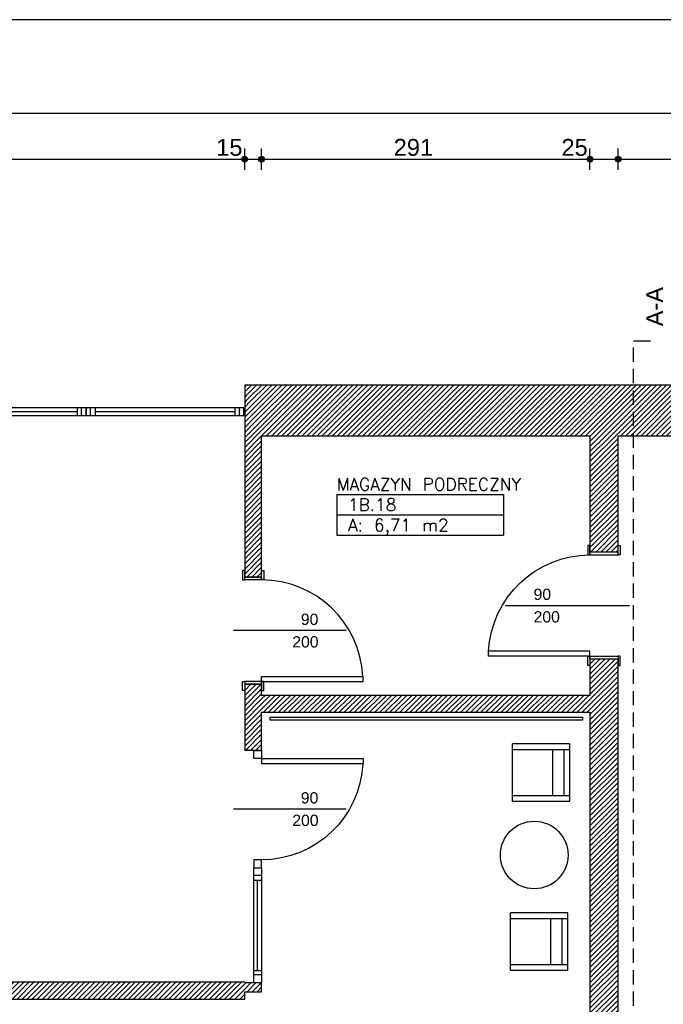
# Model space of a CAD drawing. Header units: inches. Extents: x 18487 to 24863, y 1480 to 5771.
# Tile 42 of 51: x 21051 to 21622, y 4898 to 5771. Entities that reach past the tile are written whole.
import ezdxf
from ezdxf.enums import TextEntityAlignment as Align

# ---------------------------------------------------------------- set-up
doc = ezdxf.new("R2010")
doc.units = ezdxf.units.IN
doc.header["$MEASUREMENT"] = 0
doc.linetypes.add('DASHED', pattern=[19.05, 12.7, -6.35])
for name, color, linetype in [('_T meble', 7, 'Continuous'), ('_T sanitarne', 7, 'Continuous'), ('_T sciany', 7, 'Continuous'), ('AA_OPIS PZT', 7, 'Continuous'), ('AA_PRZ SCIANY ISTNIEJĄCE', 7, 'Continuous'), ('AA_WIDOK_009', 7, 'Continuous'), ('ArchiCAD', 7, 'Continuous'), ('Window-Door Markers', 7, 'Continuous')]:
    doc.layers.add(name, color=color, linetype=linetype)
doc.styles.add('GENERATED_STYLE_16', font='txt')
doc.styles.add('GENERATED_STYLE_17', font='arial.ttf')
doc.styles.add('GENERATED_STYLE_20', font='txt')
doc.styles.get("Standard").update_dxf_attribs({"font": 'txt', "bigfont": 'BIGFONT.SHX'})
doc.dimstyles.new('Dimstyle_9', dxfattribs={"dimtxt": 15, "dimasz": 9.5, "dimexe": 0.18, "dimexo": 0.5, "dimgap": 0.09, "dimtad": 1, "dimtih": 1, "dimtoh": 1, "dimdec": 0, "dimzin": 0, "dimdsep": 46, "dimtxsty": 'GENERATED_STYLE_20', "dimblk": 'ARROWHEAD_11', "dimblk1": 'ARROWHEAD_11', "dimblk2": 'ARROWHEAD_11', "dimcen": 0.09, "dimclrd": 220, "dimclre": 220, "dimclrt": 220, "dimadec": 1, "dimazin": 0, "dimtfac": 1, "dimtdec": 4, "dimtmove": 0, "dimatfit": 3, "dimfxl": 0, "dimtolj": 1, "dimtzin": 0, "dimarcsym": 0})
pattern_1 = [(45, (0, 0), (-2.24506403, 2.24506403), [])]

# ---------------------------------------------------------------- blocks, each defined once
blk = doc.blocks.new('MAGAZYN PODRECZNY_1B.18_182', base_point=(21406.4, 5340.99))
at = {"layer": '_T sciany', "color": 160, "linetype": 'Continuous'}
for p, q in [((21332.43, 5350.05), (21332.43, 5313.81)), ((21332.43, 5350.05), (21480.37, 5350.05)), ((21480.37, 5350.05), (21480.37, 5313.81)), ((21332.43, 5331.93), (21480.37, 5331.93)), ((21332.43, 5313.81), (21480.37, 5313.81))]:
    blk.add_line(p, q, dxfattribs=at)
at = {"color": 0}
for tag in ['floor_f', 'ROOM_PERIM', 'ROOM_WALLS_SURF', 'ROOM_DOORS_SURF', 'ROOM_WINDS_SURF', 'ROOM_BASELEV', 'ROOM_HEIGHT', 'ROOM_NET_AREA', 'ROOM_REDUCED_AREA', 'ROOM_CALC_AREA', 'ROOM_VOLUME']:
    blk.add_attdef(tag, text='', height=200, dxfattribs=at).set_placement((21406.4, 5283.84), align=Align.BOTTOM_LEFT)
at = {"layer": '_T sciany', "color": 160}
for tag, p in [('ROOM_NAME', (21332.43, 5364.6)), ('ROOM_NUMBER', (21342.43, 5346.49)), ('ROOM_AREA', (21342.43, 5328.37))]:
    blk.add_attdef(tag, text='', height=11, dxfattribs=at).set_placement(p, align=Align.TOP_LEFT)
blk = doc.blocks.new('WALL_473', base_point=(21258.27, 4909.82))
at = {"layer": '_T sciany'}
h = blk.add_hatch(dxfattribs=at)
h.set_pattern_fill('ANSI31', color=5, style=0, pattern_type=2)
h.set_pattern_definition(pattern_1)
h.paths.add_polyline_path([(21250.77, 4902.32), (21250.77, 4917.32), (20518.2, 4917.32), (20518.2, 4902.32)], flags=0)
at = {"layer": '_T sciany', "color": 5, "linetype": 'Continuous'}
for p, q in [((21250.77, 4917.32), (20518.2, 4917.32)), ((20518.2, 4902.32), (21250.77, 4902.32)), ((21250.77, 4902.32), (21250.77, 4908.82))]:
    blk.add_line(p, q, dxfattribs=at)
blk = doc.blocks.new('W BottomHung 65_223')
at = {"color": 0, "linetype": 'ByBlock'}
for p, q in [((70, 0), (-70, 0)), ((-70, 0), (-70, -6.8)), ((-66, 0), (-66, -6.8)), ((-62, -6.8), (-62, 0)), ((62, -6.8), (62, 0)), ((66, 0), (66, -6.8)), ((70, -6.8), (70, 0)), ((-70, -6.8), (70, -6.8)), ((-62, -3.4), (62, -3.4))]:
    blk.add_line(p, q, dxfattribs=at)
blk = doc.blocks.new('W BottomHung 65_224')
at = {"color": 0, "linetype": 'ByBlock'}
for p, q in [((70, 0), (-70, 0)), ((-70, 0), (-70, -6.8)), ((-66, 0), (-66, -6.8)), ((-62, -6.8), (-62, 0)), ((62, -6.8), (62, 0)), ((66, 0), (66, -6.8)), ((70, -6.8), (70, 0)), ((-70, -6.8), (70, -6.8)), ((-62, -3.4), (62, -3.4))]:
    blk.add_line(p, q, dxfattribs=at)
blk = doc.blocks.new('WALL_651', base_point=(21209.62, 5424.62))
at = {"layer": '_T sciany', "color": 140, "linetype": 'Continuous', "rotation": 180}
for name, p in [('W BottomHung 65_223', (21040.1, 5420.12)), ('W BottomHung 65_224', (21180.1, 5420.12))]:
    blk.add_blockref(name, p, dxfattribs=at)
blk = doc.blocks.new('W BottomHung 65_231')
at = {"color": 0, "linetype": 'ByBlock'}
for p, q in [((70, 0), (-70, 0)), ((-70, 0), (-70, -6.8)), ((-66, 0), (-66, -6.8)), ((-62, -6.8), (-62, 0)), ((62, -6.8), (62, 0)), ((66, 0), (66, -6.8)), ((70, -6.8), (70, 0)), ((-70, -6.8), (70, -6.8)), ((-62, -3.4), (62, -3.4))]:
    blk.add_line(p, q, dxfattribs=at)
blk = doc.blocks.new('W BottomHung 65_232')
at = {"color": 0, "linetype": 'ByBlock'}
for p, q in [((70, 0), (-70, 0)), ((-70, 0), (-70, -6.8)), ((-66, 0), (-66, -6.8)), ((-62, -6.8), (-62, 0)), ((62, -6.8), (62, 0)), ((66, 0), (66, -6.8)), ((70, -6.8), (70, 0)), ((-70, -6.8), (70, -6.8)), ((-62, -3.4), (62, -3.4))]:
    blk.add_line(p, q, dxfattribs=at)
blk = doc.blocks.new('W BottomHung 65_233')
at = {"color": 0, "linetype": 'ByBlock'}
for p, q in [((70, 0), (-70, 0)), ((-70, 0), (-70, -6.8)), ((-66, 0), (-66, -6.8)), ((-62, -6.8), (-62, 0)), ((62, -6.8), (62, 0)), ((66, 0), (66, -6.8)), ((70, -6.8), (70, 0)), ((-70, -6.8), (70, -6.8)), ((-62, -3.4), (62, -3.4))]:
    blk.add_line(p, q, dxfattribs=at)
blk = doc.blocks.new('W BottomHung 65_234')
at = {"color": 0, "linetype": 'ByBlock'}
for p, q in [((70, 0), (-70, 0)), ((-70, 0), (-70, -6.8)), ((-66, 0), (-66, -6.8)), ((-62, -6.8), (-62, 0)), ((62, -6.8), (62, 0)), ((66, 0), (66, -6.8)), ((70, -6.8), (70, 0)), ((-70, -6.8), (70, -6.8)), ((-62, -3.4), (62, -3.4))]:
    blk.add_line(p, q, dxfattribs=at)
blk = doc.blocks.new('WALL_654', base_point=(22308.83, 5424.62))
at = {"layer": '_T sciany'}
h = blk.add_hatch(dxfattribs=at)
h.set_pattern_fill('ANSI31', color=5, style=0, pattern_type=2)
h.set_pattern_definition(pattern_1)
h.paths.add_polyline_path([(21250.77, 5447.12), (21265.77, 5402.12), (21637.83, 5402.12), (21637.83, 5447.12)], flags=0)
h = blk.add_hatch(dxfattribs=at)
h.set_pattern_fill('ANSI31', color=5, style=0, pattern_type=2)
h.set_pattern_definition(pattern_1)
h.paths.add_polyline_path([(22197.83, 5447.12), (22197.83, 5402.12), (22286.33, 5402.12), (22331.33, 5447.12)], flags=0)
at = {"layer": '_T sciany', "color": 5, "linetype": 'Continuous'}
for p, q in [((21637.83, 5447.12), (21250.77, 5447.12)), ((21637.83, 5402.12), (21637.83, 5447.12)), ((22197.83, 5402.12), (22197.83, 5447.12)), ((22331.33, 5447.12), (22197.83, 5447.12)), ((21265.77, 5402.12), (21557.12, 5402.12)), ((21582.12, 5402.12), (21637.83, 5402.12)), ((22197.83, 5402.12), (22286.33, 5402.12))]:
    blk.add_line(p, q, dxfattribs=at)
at = {"layer": '_T sciany', "color": 140, "linetype": 'Continuous', "xscale": -1}
for name, p in [('W BottomHung 65_232', (21707.83, 5429.12)), ('W BottomHung 65_231', (21847.83, 5429.12)), ('W BottomHung 65_233', (21987.83, 5429.12)), ('W BottomHung 65_234', (22127.83, 5429.12))]:
    blk.add_blockref(name, p, dxfattribs=at)
blk = doc.blocks.new('D1 -Tr 65_438')
at = {"color": 140, "linetype": 'Continuous'}
for p, q in [((45, 90), (40.555, 90)), ((40.555, 0), (40.555, 90)), ((45, 0), (45, 90)), ((-53.255, 0), (-53.255, 1.905)), ((-53.255, 1.905), (-45, 1.905)), ((-53.255, 0), (-53.255, 1.905)), ((-53.255, 1.905), (-45, 1.905)), ((-45, 0), (-53.255, 0)), ((-45, 0), (-53.255, 0)), ((-47.54, 0), (-45, 0)), ((-47.54, -25), (-47.54, 0)), ((-47.54, 0), (-45, 0)), ((-47.54, -25), (-47.54, 0)), ((-45, 1.905), (-45, 0)), ((-45, 1.905), (-45, 0)), ((-45, 0), (-45, -25)), ((-45, 0), (-45, -25)), ((45, 0), (40.555, 0)), ((53.255, 1.905), (45, 1.905)), ((45, 1.905), (45, 0)), ((53.255, 1.905), (45, 1.905)), ((45, 1.905), (45, 0)), ((47.54, 0), (45, 0)), ((45, 0), (45, -25)), ((45, 0), (53.255, 0)), ((47.54, 0), (45, 0)), ((45, 0), (45, -25)), ((45, 0), (53.255, 0)), ((47.54, -25), (47.54, 0)), ((47.54, -25), (47.54, 0)), ((53.255, 0), (53.255, 1.905)), ((53.255, 0), (53.255, 1.905)), ((-45, -25), (-53.255, -25)), ((-53.255, -25), (-53.255, -26.905)), ((-45, -25), (-53.255, -25)), ((-53.255, -25), (-53.255, -26.905)), ((-45, -25), (-47.54, -25)), ((-45, -25), (-47.54, -25)), ((-45, -26.905), (-45, -25)), ((-45, -26.905), (-45, -25)), ((45, -25), (47.54, -25)), ((45, -25), (53.255, -25)), ((45, -26.905), (45, -25)), ((45, -25), (47.54, -25)), ((45, -25), (53.255, -25)), ((45, -26.905), (45, -25)), ((53.255, -25), (53.255, -26.905)), ((53.255, -25), (53.255, -26.905)), ((-53.255, -26.905), (-45, -26.905)), ((-53.255, -26.905), (-45, -26.905)), ((53.255, -26.905), (45, -26.905)), ((53.255, -26.905), (45, -26.905))]:
    blk.add_line(p, q, dxfattribs=at)
blk.add_arc((45, 0), 90, 92.827477, 180, dxfattribs=at)
blk = doc.blocks.new('Window-Door Marker - 70_5184')
at = {"layer": 'ArchiCAD', "color": 140, "linetype": 'Continuous'}
blk.add_line((0, -100), (0, 10), dxfattribs=at)
blk = doc.blocks.new('WALL_732', base_point=(21569.62, 5424.62))
at = {"layer": '_T sciany'}
h = blk.add_hatch(dxfattribs=at)
h.set_pattern_fill('ANSI31', color=5, style=0, pattern_type=2)
h.set_pattern_definition(pattern_1)
h.paths.add_polyline_path([(21557.12, 5298.97), (21582.12, 5298.97), (21582.12, 5402.12), (21557.12, 5402.12)], flags=0)
h = blk.add_hatch(dxfattribs=at)
h.set_pattern_fill('ANSI31', color=5, style=0, pattern_type=2)
h.set_pattern_definition(pattern_1)
h.paths.add_polyline_path([(21557.12, 4882.92), (21582.12, 4882.92), (21582.12, 5203.89), (21557.12, 5203.89)], flags=0)
at = {"layer": '_T sciany', "color": 5, "linetype": 'Continuous'}
for p, q in [((21557.12, 5402.12), (21557.12, 5298.97)), ((21582.12, 5298.97), (21582.12, 5402.12)), ((21582.12, 5298.97), (21557.12, 5298.97)), ((21582.12, 5203.89), (21557.12, 5203.89)), ((21557.12, 5203.89), (21557.12, 5171.74)), ((21582.12, 4882.92), (21582.12, 5203.89)), ((21557.12, 5156.74), (21557.12, 4882.92))]:
    blk.add_line(p, q, dxfattribs=at)
at = {"layer": '_T sciany', "xscale": -1, "rotation": 89.99999999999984}
blk.add_blockref('D1 -Tr 65_438', (21557.12, 5251.43), dxfattribs=at)
at = {"layer": 'Window-Door Markers'}
ref = blk.add_blockref('Window-Door Marker - 70_5184', (21582.12, 5251.43), dxfattribs=dict(at, rotation=270))
ref.add_attrib('AC_WIDO_A_SIZE', '90', dxfattribs={"color": 255, "height": 10, "style": 'GENERATED_STYLE_17'}).set_placement((21507.12, 5253.47), align=Align.BOTTOM_LEFT)
ref.add_attrib('AC_WIDO_B_SIZE', '200', dxfattribs={"color": 255, "height": 10, "style": 'GENERATED_STYLE_17'}).set_placement((21507.12, 5233.47), align=Align.BOTTOM_LEFT)
blk = doc.blocks.new('W BottomHung 65_242')
at = {"color": 0, "linetype": 'ByBlock'}
for p, q in [((51.05, 0), (-51.05, 0)), ((-51.05, 0), (-51.05, -7)), ((-44.05, 0), (-44.05, -7)), ((-40.05, -7), (-40.05, 0)), ((40.05, -7), (40.05, 0)), ((44.05, 0), (44.05, -7)), ((51.05, -7), (51.05, 0)), ((-51.05, -7), (51.05, -7)), ((-40.05, -3.5), (40.05, -3.5))]:
    blk.add_line(p, q, dxfattribs=at)
blk = doc.blocks.new('D1 -Tr 65_440')
at = {"color": 140, "linetype": 'Continuous'}
for p, q in [((45, 90), (40.555, 90)), ((40.555, 0), (40.555, 90)), ((45, 0), (45, 90)), ((-53.255, 0), (-53.255, 1.905)), ((-53.255, 1.905), (-45, 1.905)), ((-53.255, 0), (-53.255, 1.905)), ((-53.255, 1.905), (-45, 1.905)), ((-45, 0), (-53.255, 0)), ((-45, 0), (-53.255, 0)), ((-47.54, 0), (-45, 0)), ((-47.54, -15), (-47.54, 0)), ((-47.54, 0), (-45, 0)), ((-47.54, -15), (-47.54, 0)), ((-45, 1.905), (-45, 0)), ((-45, 1.905), (-45, 0)), ((-45, 0), (-45, -15)), ((-45, 0), (-45, -15)), ((45, 0), (40.555, 0)), ((53.255, 1.905), (45, 1.905)), ((45, 1.905), (45, 0)), ((53.255, 1.905), (45, 1.905)), ((45, 1.905), (45, 0)), ((47.54, 0), (45, 0)), ((45, 0), (45, -15)), ((45, 0), (53.255, 0)), ((47.54, 0), (45, 0)), ((45, 0), (45, -15)), ((45, 0), (53.255, 0)), ((47.54, -15), (47.54, 0)), ((47.54, -15), (47.54, 0)), ((53.255, 0), (53.255, 1.905)), ((53.255, 0), (53.255, 1.905)), ((-45, -15), (-53.255, -15)), ((-53.255, -15), (-53.255, -16.905)), ((-45, -15), (-53.255, -15)), ((-53.255, -15), (-53.255, -16.905)), ((-53.255, -16.905), (-45, -16.905)), ((-53.255, -16.905), (-45, -16.905)), ((-45, -15), (-47.54, -15)), ((-45, -15), (-47.54, -15)), ((-45, -16.905), (-45, -15)), ((-45, -16.905), (-45, -15)), ((45, -15), (47.54, -15)), ((45, -15), (53.255, -15)), ((45, -16.905), (45, -15)), ((45, -15), (47.54, -15)), ((45, -15), (53.255, -15)), ((45, -16.905), (45, -15)), ((53.255, -16.905), (45, -16.905)), ((53.255, -16.905), (45, -16.905)), ((53.255, -15), (53.255, -16.905)), ((53.255, -15), (53.255, -16.905))]:
    blk.add_line(p, q, dxfattribs=at)
blk.add_arc((45, 0), 90, 92.827477, 180, dxfattribs=at)
blk = doc.blocks.new('Window-Door Marker - 70_5192')
at = {"layer": 'ArchiCAD', "color": 140, "linetype": 'Continuous'}
blk.add_line((0, 75), (0, -25), dxfattribs=at)
blk = doc.blocks.new('D1 65_448')
at = {"color": 140, "linetype": 'Continuous'}
for p, q in [((45, 90), (40.555, 90)), ((40.555, 0), (40.555, 90)), ((45, 0), (45, 90)), ((-52, 0), (-45, 0)), ((-52, -7), (-52, 0)), ((-45, 0), (-45, -7)), ((45, 0), (40.555, 0)), ((52, 0), (45, 0)), ((45, 0), (45, -7)), ((52, -7), (52, 0)), ((-45, -7), (-52, -7)), ((45, -7), (52, -7))]:
    blk.add_line(p, q, dxfattribs=at)
blk.add_arc((45, 0), 90, 92.827477, 180, dxfattribs=at)
blk = doc.blocks.new('Window-Door Marker - 70_5198')
at = {"layer": 'ArchiCAD', "color": 140, "linetype": 'Continuous'}
blk.add_line((0, 75), (0, -25), dxfattribs=at)
blk = doc.blocks.new('WALL_774', base_point=(21258.27, 5424.62))
at = {"layer": '_T sciany'}
h = blk.add_hatch(dxfattribs=at)
h.set_pattern_fill('ANSI31', color=5, style=0, pattern_type=2)
h.set_pattern_definition(pattern_1)
h.paths.add_polyline_path([(21250.77, 5276.77), (21265.77, 5276.77), (21265.77, 5402.12), (21250.77, 5447.12)], flags=0)
h = blk.add_hatch(dxfattribs=at)
h.set_pattern_fill('ANSI31', color=5, style=0, pattern_type=2)
h.set_pattern_definition(pattern_1)
h.paths.add_polyline_path([(21250.77, 5122.82), (21265.77, 5122.82), (21265.77, 5181.69), (21250.77, 5181.69)], flags=0)
h = blk.add_hatch(dxfattribs=at)
h.set_pattern_fill('ANSI31', color=5, style=0, pattern_type=2)
h.set_pattern_definition(pattern_1)
h.paths.add_polyline_path([(21250.77, 4908.82), (21265.77, 4908.82), (21265.77, 4916.71), (21250.77, 4916.71)], flags=0)
at = {"layer": '_T sciany', "color": 5, "linetype": 'Continuous'}
for p, q in [((21250.77, 5447.12), (21250.77, 5276.77)), ((21265.77, 5276.77), (21265.77, 5402.12)), ((21265.77, 5276.77), (21250.77, 5276.77)), ((21265.77, 5181.69), (21250.77, 5181.69)), ((21250.77, 5181.69), (21250.77, 5122.82)), ((21265.77, 5171.74), (21265.77, 5181.69)), ((21265.77, 5122.82), (21265.77, 5156.74)), ((21265.77, 5122.82), (21250.77, 5122.82)), ((21265.77, 4916.71), (21250.77, 4916.71)), ((21265.77, 4908.82), (21265.77, 4916.71)), ((21250.77, 4908.82), (21265.77, 4908.82))]:
    blk.add_line(p, q, dxfattribs=at)
at = {"layer": '_T sciany', "rotation": 270}
blk.add_blockref('D1 -Tr 65_440', (21265.77, 5229.23), dxfattribs=at)
at = {"layer": '_T sciany', "xscale": -1, "rotation": 270}
blk.add_blockref('D1 65_448', (21265.77, 5070.82), dxfattribs=at)
at = {"layer": '_T sciany', "color": 140, "linetype": 'Continuous', "xscale": -1, "rotation": 270}
blk.add_blockref('W BottomHung 65_242', (21265.77, 4967.77), dxfattribs=at)
at = {"layer": 'Window-Door Markers'}
ref = blk.add_blockref('Window-Door Marker - 70_5192', (21265.77, 5229.23), dxfattribs=dict(at, rotation=270))
ref.add_attrib('AC_WIDO_A_SIZE', '90', dxfattribs={"color": 255, "height": 10, "style": 'GENERATED_STYLE_17'}).set_placement((21300.6, 5231.27), align=Align.BOTTOM_LEFT)
ref.add_attrib('AC_WIDO_B_SIZE', '200', dxfattribs={"color": 255, "height": 10, "style": 'GENERATED_STYLE_17'}).set_placement((21293.01, 5211.27), align=Align.BOTTOM_LEFT)
ref = blk.add_blockref('Window-Door Marker - 70_5198', (21265.77, 5070.82), dxfattribs=dict(at, rotation=270))
ref.add_attrib('AC_WIDO_A_SIZE', '90', dxfattribs={"color": 255, "height": 10, "style": 'GENERATED_STYLE_17'}).set_placement((21300.6, 5072.86), align=Align.BOTTOM_LEFT)
ref.add_attrib('AC_WIDO_B_SIZE', '200', dxfattribs={"color": 255, "height": 10, "style": 'GENERATED_STYLE_17'}).set_placement((21293.01, 5052.86), align=Align.BOTTOM_LEFT)
blk = doc.blocks.new('WALL_775', base_point=(21258.27, 5156.74))
at = {"layer": '_T sciany'}
h = blk.add_hatch(dxfattribs=at)
h.set_pattern_fill('ANSI31', color=5, style=0, pattern_type=2)
h.set_pattern_definition(pattern_1)
h.paths.add_polyline_path([(21265.77, 5156.74), (21557.12, 5156.74), (21557.12, 5171.74), (21265.77, 5171.74)], flags=0)
at = {"layer": '_T sciany', "color": 5, "linetype": 'Continuous'}
for p, q in [((21557.12, 5171.74), (21265.77, 5171.74)), ((21265.77, 5156.74), (21557.12, 5156.74))]:
    blk.add_line(p, q, dxfattribs=at)
blk = doc.blocks.new('Chair Arm 65_58')
at = {"layer": '_T meble', "color": 0, "linetype": 'Continuous'}
for p, q in [((0, 50.8), (50.8, 50.8)), ((0, 50.8), (0, 0)), ((5, 50.8), (5, 0)), ((45.8, 50.8), (45.8, 0)), ((50.8, 0), (50.8, 50.8)), ((5, 15), (45.8, 15)), ((0, 0), (50.8, 0)), ((5, 5), (45.8, 5))]:
    blk.add_line(p, q, dxfattribs=at)
blk = doc.blocks.new('*D448')
at = {"layer": 'ArchiCAD', "color": 220, "linetype": 'Continuous'}
for p, q in [((19489.83, 5690.8), (19489.83, 5697.67)), ((22331.33, 5690.8), (22331.33, 5697.67)), ((19484.83, 5688.3), (19487.33, 5688.3)), ((19492.33, 5688.3), (22328.83, 5688.3)), ((22333.83, 5688.3), (22336.33, 5688.3)), ((19489.83, 5678.92), (19489.83, 5685.8)), ((22331.33, 5678.92), (22331.33, 5685.8))]:
    blk.add_line(p, q, dxfattribs=at)
at = {"layer": 'ArchiCAD', "color": 220, "linetype": 'Continuous', "const_width": 2.5}
for points in [[(19488.58, 5688.3, 1), (19491.08, 5688.3, 1)], [(22330.08, 5688.3, 1), (22332.58, 5688.3, 1)]]:
    blk.add_lwpolyline(points, format="xyb", close=True, dxfattribs=at)
at = {"layer": 'ArchiCAD', "color": 220, "linetype": 'Continuous'}
for centre in [(19489.83, 5688.3), (22331.33, 5688.3)]:
    blk.add_circle(centre, 2.5, dxfattribs=at)
at = {"layer": 'ArchiCAD', "color": 220, "insert": (20884.93, 5706.3), "char_height": 15, "attachment_point": 1}
blk.add_mtext('\\A1;{\\fArial Europa Srodkowa|b0|i0|c0|p34;\\C220;2\xa0842}', dxfattribs=at)
blk = doc.blocks.new('ARROWHEAD_11')
at = {"color": 0, "linetype": 'Continuous'}
blk.add_line((0, 0), (-1, 0), dxfattribs=at)
at = {"color": 0, "linetype": 'Continuous', "const_width": 0.25}
blk.add_lwpolyline([(-0.125, 0, 1), (0.125, 0, 1)], format="xyb", close=True, dxfattribs=at)
blk = doc.blocks.new('*D486')
at = {"layer": 'ArchiCAD', "color": 220, "linetype": 'Continuous'}
for p, q in [((20769.57, 5650.08), (20769.57, 5656.95)), ((21250.77, 5650.08), (21250.77, 5656.95)), ((20769.57, 5638.2), (20769.57, 5645.08)), ((20772.07, 5647.58), (21248.27, 5647.58)), ((21250.77, 5638.2), (21250.77, 5645.08))]:
    blk.add_line(p, q, dxfattribs=at)
at = {"layer": 'ArchiCAD', "color": 220, "linetype": 'Continuous', "const_width": 2.5}
for points in [[(20768.32, 5647.58, 1), (20770.82, 5647.58, 1)], [(21249.52, 5647.58, 1), (21252.02, 5647.58, 1)]]:
    blk.add_lwpolyline(points, format="xyb", close=True, dxfattribs=at)
at = {"layer": 'ArchiCAD', "color": 220, "linetype": 'Continuous'}
for centre in [(20769.57, 5647.58), (21250.77, 5647.58)]:
    blk.add_circle(centre, 2.5, dxfattribs=at)
at = {"layer": 'ArchiCAD', "color": 220, "char_height": 15, "attachment_point": 1}
for s, insert in [('\\A1;{\\fArial Europa Srodkowa|b0|i0|c0|p34;\\C220;481}', (20981.72, 5665.58)), ('\\A1;{\\fArial Europa Srodkowa|b0|i0|c0|p34;\\C220;15}', (21225.51, 5665.58))]:
    blk.add_mtext(s, dxfattribs=dict(at, insert=insert))
blk = doc.blocks.new('*D487')
at = {"layer": 'ArchiCAD', "color": 220, "linetype": 'Continuous'}
for p, q in [((21250.77, 5650.08), (21250.77, 5656.95)), ((21265.77, 5650.08), (21265.77, 5656.95)), ((21250.77, 5638.2), (21250.77, 5645.08)), ((21253.27, 5647.58), (21263.27, 5647.58)), ((21265.77, 5638.2), (21265.77, 5645.08))]:
    blk.add_line(p, q, dxfattribs=at)
at = {"layer": 'ArchiCAD', "color": 220, "linetype": 'Continuous', "const_width": 2.5}
for points in [[(21249.52, 5647.58, 1), (21252.02, 5647.58, 1)], [(21264.52, 5647.58, 1), (21267.02, 5647.58, 1)]]:
    blk.add_lwpolyline(points, format="xyb", close=True, dxfattribs=at)
at = {"layer": 'ArchiCAD', "color": 220, "linetype": 'Continuous'}
for centre in [(21250.77, 5647.58), (21265.77, 5647.58)]:
    blk.add_circle(centre, 2.5, dxfattribs=at)
blk = doc.blocks.new('*D488')
at = {"layer": 'ArchiCAD', "color": 220, "linetype": 'Continuous'}
for p, q in [((21265.77, 5650.08), (21265.77, 5656.95)), ((21557.12, 5650.08), (21557.12, 5656.95)), ((21265.77, 5638.2), (21265.77, 5645.08)), ((21268.27, 5647.58), (21554.62, 5647.58)), ((21557.12, 5638.2), (21557.12, 5645.08))]:
    blk.add_line(p, q, dxfattribs=at)
at = {"layer": 'ArchiCAD', "color": 220, "linetype": 'Continuous', "const_width": 2.5}
for points in [[(21264.52, 5647.58, 1), (21267.02, 5647.58, 1)], [(21555.87, 5647.58, 1), (21558.37, 5647.58, 1)]]:
    blk.add_lwpolyline(points, format="xyb", close=True, dxfattribs=at)
at = {"layer": 'ArchiCAD', "color": 220, "linetype": 'Continuous'}
for centre in [(21265.77, 5647.58), (21557.12, 5647.58)]:
    blk.add_circle(centre, 2.5, dxfattribs=at)
at = {"layer": 'ArchiCAD', "color": 220, "char_height": 15, "attachment_point": 1}
for s, insert in [('\\A1;{\\fArial Europa Srodkowa|b0|i0|c0|p34;\\C220;291}', (21382.99, 5665.58)), ('\\A1;{\\fArial Europa Srodkowa|b0|i0|c0|p34;\\C220;25}', (21531.85, 5665.58))]:
    blk.add_mtext(s, dxfattribs=dict(at, insert=insert))
blk = doc.blocks.new('*D489')
at = {"layer": 'ArchiCAD', "color": 220, "linetype": 'Continuous'}
for p, q in [((21557.12, 5650.08), (21557.12, 5656.95)), ((21582.12, 5650.08), (21582.12, 5656.95)), ((21557.12, 5638.2), (21557.12, 5645.08)), ((21559.62, 5647.58), (21579.62, 5647.58)), ((21582.12, 5638.2), (21582.12, 5645.08))]:
    blk.add_line(p, q, dxfattribs=at)
at = {"layer": 'ArchiCAD', "color": 220, "linetype": 'Continuous', "const_width": 2.5}
for points in [[(21555.87, 5647.58, 1), (21558.37, 5647.58, 1)], [(21580.87, 5647.58, 1), (21583.37, 5647.58, 1)]]:
    blk.add_lwpolyline(points, format="xyb", close=True, dxfattribs=at)
at = {"layer": 'ArchiCAD', "color": 220, "linetype": 'Continuous'}
for centre in [(21557.12, 5647.58), (21582.12, 5647.58)]:
    blk.add_circle(centre, 2.5, dxfattribs=at)
blk = doc.blocks.new('*D490')
at = {"layer": 'ArchiCAD', "color": 220, "linetype": 'Continuous'}
for p, q in [((21582.12, 5650.08), (21582.12, 5656.95)), ((22286.33, 5650.08), (22286.33, 5656.95)), ((21582.12, 5638.2), (21582.12, 5645.08)), ((21584.62, 5647.58), (22283.83, 5647.58)), ((22286.33, 5638.2), (22286.33, 5645.08))]:
    blk.add_line(p, q, dxfattribs=at)
at = {"layer": 'ArchiCAD', "color": 220, "linetype": 'Continuous', "const_width": 2.5}
for points in [[(21580.87, 5647.58, 1), (21583.37, 5647.58, 1)], [(22285.08, 5647.58, 1), (22287.58, 5647.58, 1)]]:
    blk.add_lwpolyline(points, format="xyb", close=True, dxfattribs=at)
at = {"layer": 'ArchiCAD', "color": 220, "linetype": 'Continuous'}
for centre in [(21582.12, 5647.58), (22286.33, 5647.58)]:
    blk.add_circle(centre, 2.5, dxfattribs=at)
at = {"layer": 'ArchiCAD', "color": 220, "insert": (21917.15, 5665.58), "char_height": 15, "attachment_point": 1}
blk.add_mtext('\\A1;{\\fArial Europa Srodkowa|b0|i0|c0|p34;\\C220;704}', dxfattribs=at)
blk = doc.blocks.new('*D491')
at = {"layer": 'ArchiCAD', "color": 220, "linetype": 'Continuous'}
for p, q in [((22286.33, 5650.08), (22286.33, 5656.95)), ((22331.33, 5650.08), (22331.33, 5656.95)), ((22286.33, 5638.2), (22286.33, 5645.08)), ((22288.83, 5647.58), (22328.83, 5647.58)), ((22331.33, 5638.2), (22331.33, 5645.08)), ((22333.83, 5647.58), (22336.33, 5647.58))]:
    blk.add_line(p, q, dxfattribs=at)
at = {"layer": 'ArchiCAD', "color": 220, "linetype": 'Continuous', "const_width": 2.5}
for points in [[(22285.08, 5647.58, 1), (22287.58, 5647.58, 1)], [(22330.08, 5647.58, 1), (22332.58, 5647.58, 1)]]:
    blk.add_lwpolyline(points, format="xyb", close=True, dxfattribs=at)
at = {"layer": 'ArchiCAD', "color": 220, "linetype": 'Continuous'}
for centre in [(22286.33, 5647.58), (22331.33, 5647.58)]:
    blk.add_circle(centre, 2.5, dxfattribs=at)
at = {"layer": 'ArchiCAD', "color": 220, "insert": (22297.45, 5665.58), "char_height": 15, "attachment_point": 1}
blk.add_mtext('\\A1;{\\fArial Europa Srodkowa|b0|i0|c0|p34;\\C220;45}', dxfattribs=at)

msp = doc.modelspace()

# ---------------------------------------------------------------- linework, layer by layer
at = {"layer": '_T meble', "color": 162, "linetype": 'Continuous'}
msp.add_circle((21507.69, 5030.12), 30, dxfattribs=at)
at = {"layer": '_T sanitarne', "color": 30, "linetype": 'Continuous'}
for p, q in [((21273.39, 5152.31), (21550.5, 5152.31)), ((21273.39, 5149.91), (21273.39, 5152.31)), ((21550.5, 5149.91), (21273.39, 5149.91)), ((21550.5, 5152.31), (21550.5, 5149.91))]:
    msp.add_line(p, q, dxfattribs=at)
at = {"layer": 'AA_PRZ SCIANY ISTNIEJĄCE', "color": 150, "linetype": 'Continuous'}
msp.add_line((24834.82, 5771.37), (18804.58, 5771.37), dxfattribs=at)
at = {"layer": 'AA_PRZ SCIANY ISTNIEJĄCE', "color": 252, "linetype": 'Continuous'}
msp.add_line((21595.73, 5486.31), (21610.73, 5486.31), dxfattribs=at)
at = {"layer": 'AA_WIDOK_009', "color": 252, "linetype": 'DASHED'}
msp.add_line((21595.73, 2286.41), (21595.73, 5486.31), dxfattribs=at)

# ---------------------------------------------------------------- block references
at = {"layer": '_T meble', "color": 162, "rotation": 89.99900000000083}
for p in [(21539.18, 5077.86), (21539.18, 5077.86), (21539.18, 5077.86), (21537.46, 4927.89), (21537.46, 4927.89), (21537.46, 4927.89)]:
    msp.add_blockref('Chair Arm 65_58', p, dxfattribs=at)
at = {"layer": '_T sciany', "color": 5}
for name, p in [('WALL_651', (21209.62, 5424.62)), ('WALL_774', (21258.27, 5424.62)), ('WALL_654', (22308.83, 5424.62)), ('WALL_732', (21569.62, 5424.62)), ('WALL_775', (21258.27, 5156.74)), ('WALL_473', (21258.27, 4909.82))]:
    msp.add_blockref(name, p, dxfattribs=at)
at = {"layer": '_T sciany', "color": 254, "linetype": 'Continuous'}
ref = msp.add_blockref('MAGAZYN PODRECZNY_1B.18_182', (21406.4, 5340.99), dxfattribs=at)
ref.add_attrib('ROOM_NAME', 'MAGAZYN PODRECZNY', dxfattribs={"color": 160, "linetype": 'Continuous', "height": 11}).set_placement((21332.43, 5364.6), align=Align.TOP_LEFT)
ref.add_attrib('ROOM_NUMBER', '1B.18', dxfattribs={"color": 160, "linetype": 'Continuous', "height": 11}).set_placement((21342.43, 5346.49), align=Align.TOP_LEFT)
ref.add_attrib('ROOM_AREA', 'A: 6,71 m2', dxfattribs={"color": 160, "linetype": 'Continuous', "height": 11}).set_placement((21342.43, 5328.37), align=Align.TOP_LEFT)

# ---------------------------------------------------------------- texts
at = {"layer": 'AA_OPIS PZT', "color": 2, "insert": (21614.57, 5499.27), "char_height": 15, "attachment_point": 4, "rotation": 90}
msp.add_mtext('\\A1;{\\fArial Unicode MS Zachodni|b0|i0|c0|p34;A-A}', dxfattribs=at)

# ---------------------------------------------------------------- dimensions: what is measured, and where the dimension line sits
at = {"layer": 'ArchiCAD', "color": 220, "linetype": 'Continuous'}
for base, p1, p2, picture, middle in [((22331.3322, 5688.2972), (19489.8265, 5447.1183), (22331.3322, 5447.1183), '*D448', (20896.3165, 5698.7972)), ((19534.83, 5647.58), (21265.77, 5166.72), (21557.12, 4892.95), '*D488', (21388.68, 5658.08)), ((19534.83, 5647.58), (21582.12, 4892.95), (22286.33, 4889.95), '*D490', (21922.84, 5658.08)), ((19534.83, 5647.58), (20769.57, 5166.72), (21250.77, 5166.72), '*D486', (20987.41, 5658.08)), ((19534.83, 5647.58), (22286.33, 4889.95), (22331.33, 4889.95), '*D491', (22303.14, 5658.08)), ((19534.83, 5647.58), (21250.77, 5166.72), (21265.77, 5166.72), '*D487', (21231.2, 5658.08)), ((19534.83, 5647.58), (21557.12, 4892.95), (21582.12, 4892.95), '*D489', (21537.54, 5658.08))]:
    dim = msp.add_linear_dim(base=base, p1=p1, p2=p2, dimstyle='Dimstyle_9', dxfattribs=at)
    dim.commit()
    dim.dimension.update_dxf_attribs({"geometry": picture, "text_midpoint": middle})

doc.saveas('drawing.dxf')
